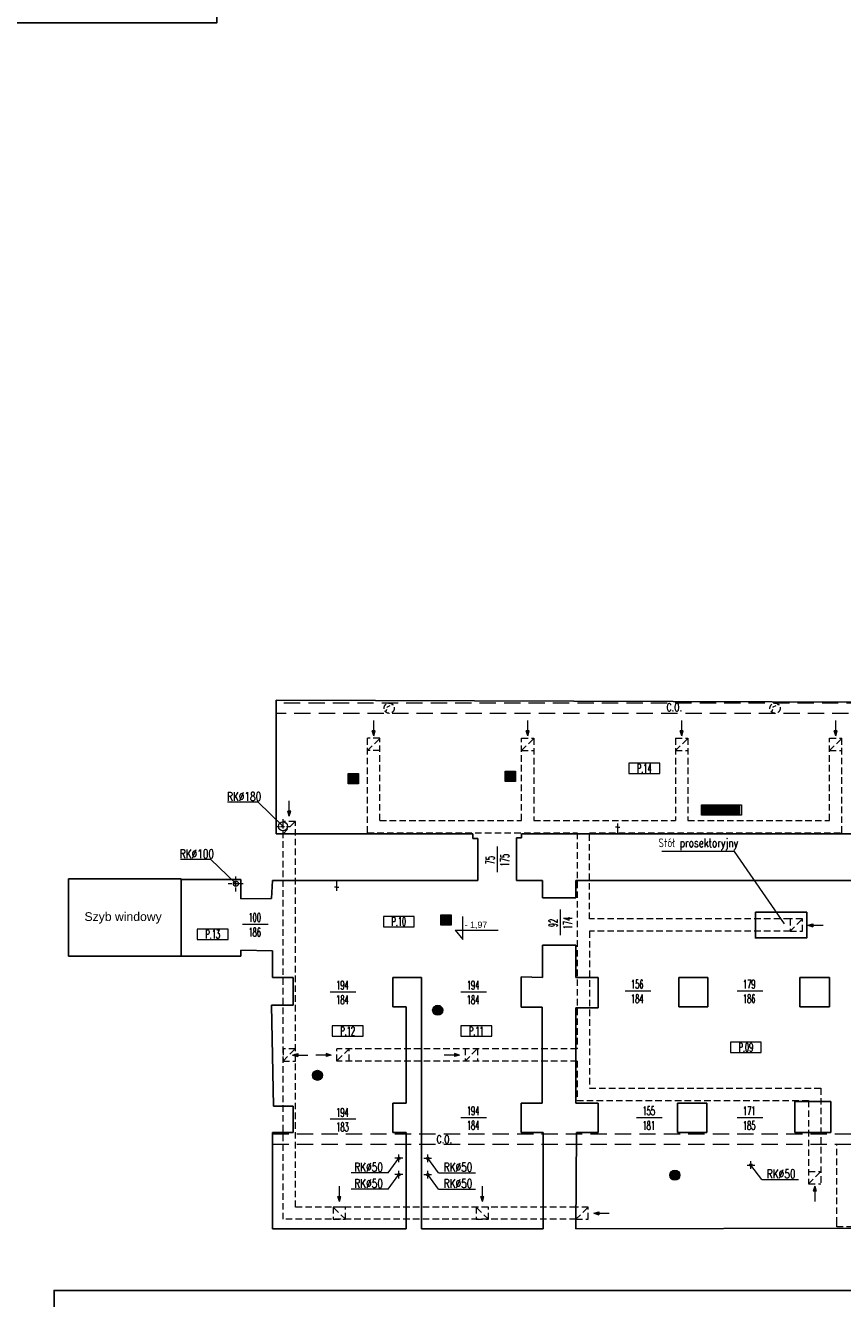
# Model space of a CAD drawing. Header units: millimetres. Extents: x 12584 to 77584, y 9983 to 29820.
# Tile 3 of 176: x 16620 to 18211, y 11439 to 13920. Entities that reach past the tile are written whole.
import ezdxf

# ---------------------------------------------------------------- set-up
doc = ezdxf.new("R2010")
doc.units = ezdxf.units.MM
doc.linetypes.add('ACAD_ISO10W100', pattern=[18, 12, -3, 0, -3])
doc.linetypes.add('HIDDEN', pattern=[9.525, 6.35, -3.175])
for name, color, linetype, lineweight in [('m_armatura', 5, 'Continuous', 5), ('m_wentylacja', 1, 'Continuous', 5), ('mi_wentylacja', 7, 'Continuous', 0), ('mr_cienka', 7, 'Continuous', 9), ('mr_instalacje', 1, 'Continuous', 9), ('mr_opis', 7, 'Continuous', 9), ('mr_opis_bialy', 7, 'Continuous', 9), ('mr_otwory', 7, 'Continuous', 9), ('mr_wentylacja', 1, 'Continuous', 13), ('mr_ściany', 7, 'Continuous', 25)]:
    doc.layers.add(name, color=color, linetype=linetype, lineweight=lineweight)
doc.styles.get("Standard").update_dxf_attribs({"font": 'arial.ttf'})
doc.styles.add('styl1', font='simplex.shx', dxfattribs={"width": 0.75})
doc.styles.add('TABELKA', font='arial.ttf')
doc.styles.add('WYM', font='simplex.shx', dxfattribs={"width": 0.5})

# ---------------------------------------------------------------- blocks, each defined once
blk = doc.blocks.new('strz')
at = {"layer": 'm_wentylacja', "ltscale": 2}
h = blk.add_hatch(color=0, dxfattribs=at)
h.paths.add_polyline_path([(0, 9.8), (-2.9, 9.8), (0, 0)])
h.paths.add_polyline_path([(2.9, 9.8), (0, 9.8), (0, 0)])
at = {"layer": 'm_wentylacja', "color": 0, "ltscale": 2}
for p, q in [((0, 0), (0, 29.8)), ((0, 0), (-2.9, 9.8)), ((-2.9, 9.8), (2.9, 9.8)), ((0, 0), (2.9, 9.8))]:
    blk.add_line(p, q, dxfattribs=at)
blk = doc.blocks.new('KOTA')
at = {"layer": 'mr_opis', "color": 0}
for p, q in [((0, 0), (0, 50)), ((-16.6, 20), (76.8, 20)), ((-16.6, 20), (0, 0))]:
    blk.add_line(p, q, dxfattribs=at)
at = {"layer": 'mr_opis', "color": 0, "style": 'TABELKA', "flags": 4}
blk.add_attdef('POZIOM', (1.4, 25), '', height=13.7, rotation=360, dxfattribs=at)

msp = doc.modelspace()

# ---------------------------------------------------------------- linework, layer by layer
at = {"layer": 'm_armatura', "color": 7}
for p, q in [((17772.8, 12357.6), (17768.8, 12357.6)), ((17772.8, 12344.6), (17772.8, 12364.6)), ((17772.8, 12357.6), (17776.8, 12357.6)), ((17225.5, 12240.6), (17221.5, 12240.6)), ((17225.5, 12253.6), (17225.5, 12233.6)), ((17225.5, 12240.6), (17229.5, 12240.6))]:
    msp.add_line(p, q, dxfattribs=at)
at = {"layer": 'mr_cienka', "color": 7, "ltscale": 2}
for p, q in [((17794.6, 12482), (17794.6, 12462)), ((17854.6, 12482), (17794.6, 12482)), ((17794.6, 12462), (17854.6, 12462)), ((17316.5, 12183.4), (17316.5, 12163.4)), ((17376.5, 12183.4), (17316.5, 12183.4)), ((16954.1, 12158.8), (16954.1, 12138.8)), ((17014.1, 12158.8), (16954.1, 12158.8)), ((17316.5, 12163.4), (17376.5, 12163.4)), ((16954.1, 12138.8), (17014.1, 12138.8)), ((17217, 11970.1), (17217, 11950.1)), ((17277, 11970.1), (17217, 11970.1)), ((17467.5, 11970.1), (17467.5, 11950.1)), ((17527.5, 11970.1), (17467.5, 11970.1)), ((17217, 11950.1), (17277, 11950.1)), ((17467.5, 11950.1), (17527.5, 11950.1)), ((17992.5, 11938.4), (17992.5, 11918.4)), ((18052.5, 11938.4), (17992.5, 11938.4)), ((17992.5, 11918.4), (18052.5, 11918.4))]:
    msp.add_line(p, q, dxfattribs=at)
at = {"layer": 'mr_cienka', "color": 7}
for points in [[(17854.6, 12462), (17854.6, 12482)], [(17376.5, 12163.4), (17376.5, 12183.4)], [(17014.1, 12138.8), (17014.1, 12158.8)], [(17277, 11950.1), (17277, 11970.1)], [(17527.5, 11950.1), (17527.5, 11970.1)], [(18052.5, 11918.4), (18052.5, 11938.4)]]:
    msp.add_lwpolyline(points, dxfattribs=at)
at = {"layer": 'mr_instalacje', "color": 7, "linetype": 'HIDDEN', "ltscale": 5}
for p, q in [((18488.2, 12599.2), (17107.6, 12599.2)), ((18508.2, 12579.2), (17107.6, 12579.2))]:
    msp.add_line(p, q, dxfattribs=at)
at = {"layer": 'mr_instalacje', "color": 7, "linetype": 'ACAD_ISO10W100', "ltscale": 0.6}
for p, q in [((17106.1, 12359), (17136.1, 12359)), ((17121.1, 12344), (17121.1, 12374)), ((17029.3, 12232.3), (17029.3, 12262.3)), ((17014.3, 12247.3), (17044.3, 12247.3)), ((17354.1, 11712.2), (17339.1, 11712.2)), ((17346.6, 11704.7), (17346.6, 11719.7)), ((17395.5, 11712.2), (17410.5, 11712.2)), ((17403, 11704.7), (17403, 11719.7)), ((17346.6, 11672.9), (17346.6, 11687.9)), ((17403, 11672.9), (17403, 11687.9)), ((18024.7, 11698.9), (18039.7, 11698.9)), ((18032.2, 11691.4), (18032.2, 11706.4)), ((17354.1, 11680.4), (17339.1, 11680.4)), ((17395.5, 11680.4), (17410.5, 11680.4))]:
    msp.add_line(p, q, dxfattribs=at)
at = {"layer": 'mr_instalacje', "color": 7, "linetype": 'HIDDEN'}
for points in [[(17321.6, 12581.4), (17324.4, 12591.7), (17334.1, 12596.9)], [(18073.1, 12581.4), (18075.9, 12591.7), (18085.7, 12596.9)]]:
    msp.add_lwpolyline(points, dxfattribs=at)
at = {"layer": 'mr_instalacje', "color": 7, "ltscale": 2}
for points in [[(17248.2, 12461.8), (17268.2, 12461.8), (17268.2, 12441.8), (17248.2, 12441.8)], [(17553.7, 12466.3), (17573.7, 12466.3), (17573.7, 12446.3), (17553.7, 12446.3)], [(17936, 12380.6), (17936, 12400.6), (18013.8, 12400.6), (18013.8, 12380.6)], [(17428.6, 12186.6), (17448.6, 12186.6), (17448.6, 12166.6), (17428.6, 12166.6)]]:
    msp.add_lwpolyline(points, close=True, dxfattribs=at)
for points in [[(17248.2, 12459.3), (17268.2, 12459.3)], [(17248.2, 12456.8), (17268.2, 12456.8)], [(17248.2, 12454.3), (17268.2, 12454.3)], [(17553.7, 12463.8), (17573.7, 12463.8)], [(17553.7, 12461.3), (17573.7, 12461.3)], [(17553.7, 12458.8), (17573.7, 12458.8)], [(17553.7, 12456.3), (17573.7, 12456.3)], [(17553.7, 12453.8), (17573.7, 12453.8)], [(17248.2, 12451.8), (17268.2, 12451.8)], [(17248.2, 12449.3), (17268.2, 12449.3)], [(17248.2, 12446.8), (17268.2, 12446.8)], [(17248.2, 12444.3), (17268.2, 12444.3)], [(17553.7, 12451.3), (17573.7, 12451.3)], [(17553.7, 12448.8), (17573.7, 12448.8)], [(17938.5, 12380.6), (17938.5, 12400.6)], [(17941, 12380.6), (17941, 12400.6)], [(17943.5, 12380.6), (17943.5, 12400.6)], [(17946, 12380.6), (17946, 12400.6)], [(17948.5, 12380.6), (17948.5, 12400.6)], [(17951, 12380.6), (17951, 12400.6)], [(17953.5, 12380.6), (17953.5, 12400.6)], [(17953.5, 12380.6), (17953.5, 12400.6)], [(17956, 12380.6), (17956, 12400.6)], [(17958.5, 12380.6), (17958.5, 12400.6)], [(17961, 12380.6), (17961, 12400.6)], [(17963.5, 12380.6), (17963.5, 12400.6)], [(17966, 12380.6), (17966, 12400.6)], [(17968.5, 12380.6), (17968.5, 12400.6)], [(17968.5, 12380.6), (17968.5, 12400.6)], [(17971, 12380.6), (17971, 12400.6)], [(17973.5, 12380.6), (17973.5, 12400.6)], [(17976, 12380.6), (17976, 12400.6)], [(17978.5, 12380.6), (17978.5, 12400.6)], [(17981, 12380.6), (17981, 12400.6)], [(17983.5, 12380.6), (17983.5, 12400.6)], [(17983.5, 12380.6), (17983.5, 12400.6)], [(17986, 12380.6), (17986, 12400.6)], [(17988.5, 12380.6), (17988.5, 12400.6)], [(17991, 12380.6), (17991, 12400.6)], [(17993.5, 12380.6), (17993.5, 12400.6)], [(17996, 12380.6), (17996, 12400.6)], [(17998.5, 12380.6), (17998.5, 12400.6)], [(17998.5, 12380.6), (17998.5, 12400.6)], [(18001, 12380.6), (18001, 12400.6)], [(18003.5, 12380.6), (18003.5, 12400.6)], [(18006, 12380.6), (18006, 12400.6)], [(18008.5, 12380.6), (18008.5, 12400.6)], [(18011, 12380.6), (18011, 12400.6)], [(17428.6, 12184.1), (17448.6, 12184.1)], [(17428.6, 12181.6), (17448.6, 12181.6)], [(17428.6, 12179.1), (17448.6, 12179.1)], [(17428.6, 12176.6), (17448.6, 12176.6)], [(17428.6, 12174.1), (17448.6, 12174.1)], [(17428.6, 12171.6), (17448.6, 12171.6)], [(17428.6, 12169.1), (17448.6, 12169.1)], [(17415.9, 12008.1), (17428.7, 12008.1)], [(17412.5, 12000.6), (17432.2, 12000.6)], [(17412.8, 12003.1), (17431.8, 12003.1)], [(17412.8, 11998.1), (17431.8, 11998.1)], [(17413.8, 12005.6), (17430.8, 12005.6)], [(17413.8, 11995.6), (17430.8, 11995.6)], [(17415.9, 11993.1), (17428.7, 11993.1)], [(17178.1, 11873.8), (17197.8, 11873.8)], [(17178.5, 11876.3), (17197.5, 11876.3)], [(17178.5, 11871.3), (17197.5, 11871.3)], [(17179.5, 11878.8), (17196.5, 11878.8)], [(17179.5, 11868.8), (17196.5, 11868.8)], [(17181.6, 11881.3), (17194.4, 11881.3)], [(17181.6, 11866.3), (17194.4, 11866.3)], [(17877.9, 11686.7), (17890.7, 11686.7)], [(17874.5, 11679.2), (17894.2, 11679.2)], [(17874.8, 11681.7), (17893.8, 11681.7)], [(17874.8, 11676.7), (17893.8, 11676.7)], [(17875.8, 11684.2), (17892.8, 11684.2)], [(17875.8, 11674.2), (17892.8, 11674.2)], [(17877.9, 11671.7), (17890.7, 11671.7)]]:
    msp.add_lwpolyline(points, dxfattribs=at)
at = {"layer": 'mr_instalacje', "color": 7, "linetype": 'HIDDEN', "ltscale": 5}
for points in [[(17100.6, 11759.5), (18508.2, 11759.5)], [(17100.6, 11739.5), (18488.2, 11739.5)]]:
    msp.add_lwpolyline(points, dxfattribs=at)
at = {"layer": 'mr_instalacje', "color": 7, "linetype": 'HIDDEN', "ltscale": 2}
msp.add_lwpolyline([(18288.3, 11578.7), (18199.7, 11578.7), (18199.7, 11584.7), (18199.7, 11739.5)], dxfattribs=at)
at = {"layer": 'mr_instalacje', "color": 7, "linetype": 'HIDDEN', "ltscale": 1.6}
for centre in [(17327.8, 12589.2), (18079.3, 12589.2)]:
    msp.add_circle(centre, 10, dxfattribs=at)
at = {"layer": 'mr_instalacje', "color": 7}
for centre, radius in [((17121.1, 12359), 9), ((17029.3, 12247.3), 5), ((17422.3, 12000.6), 9.84), ((17188, 11873.8), 9.84), ((17346.6, 11712.2), 2.5), ((17403, 11712.2), 2.5), ((17884.3, 11679.2), 9.84), ((18032.2, 11698.9), 2.5), ((17346.6, 11680.4), 2.5), ((17403, 11680.4), 2.5)]:
    msp.add_circle(centre, radius, dxfattribs=at)
at = {"layer": 'mr_opis', "color": 7}
msp.add_lwpolyline([(18097.5, 12168.7), (18000.6, 12309.7), (17858.9, 12309.7)], dxfattribs=at)
at = {"layer": 'mr_otwory', "color": 7, "ltscale": 2}
for p, q in [((17537.9, 12319.5), (17537.9, 12269.5)), ((17660.6, 12196.8), (17660.6, 12146.8)), ((17092.2, 12167.8), (17042.2, 12167.8)), ((17263.1, 12036), (17213.1, 12036)), ((17517.4, 12036), (17467.4, 12036)), ((17837.1, 12038.1), (17787.1, 12038.1)), ((18055.2, 12038.1), (18005.2, 12038.1)), ((17263.1, 11788.1), (17213.1, 11788.1)), ((17517.4, 11791.2), (17467.4, 11791.2)), ((17859.5, 11791), (17809.5, 11791)), ((18055.2, 11791), (18005.2, 11791))]:
    msp.add_line(p, q, dxfattribs=at)
at = {"layer": 'mr_otwory', "color": 7}
for points in [[(17013.1, 12406.8), (17071.8, 12406.8), (17121.1, 12359)], [(16921.3, 12295.2), (16980, 12295.2), (17029.3, 12247.3)], [(17325.6, 11683.9), (17346.6, 11712.2)], [(17424, 11683.9), (17403, 11712.2)], [(18053.2, 11670.6), (18032.2, 11698.9)], [(17325.6, 11683.9), (17253.9, 11683.9)], [(17325.6, 11652.1), (17346.6, 11680.4)], [(17424, 11652.1), (17403, 11680.4)], [(17424, 11683.9), (17495.8, 11683.9)], [(18053.2, 11670.6), (18124.9, 11670.6)], [(17325.6, 11652.1), (17253.9, 11652.1)], [(17424, 11652.1), (17495.8, 11652.1)]]:
    msp.add_lwpolyline(points, dxfattribs=at)
at = {"layer": 'mr_wentylacja', "color": 7, "linetype": 'HIDDEN', "ltscale": 2}
for p, q in [((17285.6, 12346.6), (17285.6, 12530.6)), ((17309.6, 12530.6), (17285.6, 12530.6)), ((17285.6, 12506.6), (17309.6, 12530.6)), ((17309.6, 12370.6), (17309.6, 12530.6)), ((17585.6, 12370.6), (17585.6, 12530.6)), ((17585.6, 12530.6), (17609.6, 12530.6)), ((17585.6, 12506.6), (17609.6, 12530.6)), ((17609.6, 12530.6), (17609.6, 12370.6)), ((17885.6, 12530.6), (17885.6, 12370.6)), ((17885.6, 12530.6), (17909.6, 12530.6)), ((17885.6, 12506.6), (17909.6, 12530.6)), ((17909.6, 12530.6), (17909.6, 12370.6)), ((18185.6, 12370.6), (18185.6, 12530.6)), ((18185.6, 12530.6), (18209.6, 12530.6)), ((18185.6, 12506.6), (18209.6, 12530.6)), ((18209.6, 12346.6), (18209.6, 12530.6)), ((17309.6, 12506.6), (17285.6, 12506.6)), ((17585.6, 12506.6), (17609.6, 12506.6)), ((17885.6, 12506.6), (17909.6, 12506.6)), ((18185.6, 12506.6), (18209.6, 12506.6)), ((17121.1, 11593.2), (17121.1, 12368.6)), ((17145.1, 12368.6), (17121.1, 12368.6)), ((17121.1, 12344.6), (17145.1, 12368.6)), ((17145.1, 11617.2), (17145.1, 12368.6)), ((17309.6, 12370.6), (17585.6, 12370.6)), ((17609.6, 12370.6), (17885.6, 12370.6)), ((17909.6, 12370.6), (18185.6, 12370.6)), ((17145.1, 12344.6), (17121.1, 12344.6)), ((17285.6, 12346.6), (17693.6, 12346.6)), ((17693.6, 12346.6), (17693.6, 11925.6)), ((17717.6, 12346.6), (18209.6, 12346.6)), ((17717.6, 12178.5), (17717.6, 12346.6)), ((18108.4, 12178.5), (17717.6, 12178.5)), ((18108.4, 12154.5), (18132.4, 12178.5)), ((17717.6, 12154.5), (17717.6, 11848.6)), ((18108.4, 12154.5), (17717.6, 12154.5)), ((17121.1, 11901.6), (17145.1, 11925.6)), ((17693.6, 11925.6), (17225.6, 11925.6)), ((17225.6, 11901.6), (17225.6, 11925.6)), ((17249.6, 11925.6), (17225.6, 11901.6)), ((17249.6, 11901.6), (17249.6, 11925.6)), ((17475.6, 11925.6), (17475.6, 11901.6)), ((17475.6, 11901.6), (17499.6, 11925.6)), ((17499.6, 11925.6), (17499.6, 11901.6)), ((17693.6, 11901.6), (17225.6, 11901.6)), ((17693.6, 11901.6), (17693.6, 11824.6)), ((17717.6, 11848.6), (18168.6, 11848.6)), ((18168.6, 11848.6), (18168.6, 11662.6)), ((17693.6, 11824.6), (18144.6, 11824.6)), ((18144.6, 11824.6), (18144.6, 11662.6)), ((18144.6, 11686.6), (18168.6, 11686.6)), ((18144.6, 11662.6), (18168.6, 11686.6)), ((18144.6, 11662.6), (18168.6, 11662.6)), ((17691.6, 11617.2), (17145.1, 11617.2)), ((17242.6, 11593.2), (17218.6, 11617.2)), ((17521.1, 11593.2), (17497.1, 11617.2)), ((17691.6, 11593.2), (17715.6, 11617.2)), ((17691.6, 11593.2), (17121.1, 11593.2))]:
    msp.add_line(p, q, dxfattribs=at)
for points in [[(18108.4, 12154.5), (18132.4, 12154.5), (18132.4, 12178.5), (18108.4, 12178.5)], [(17121.1, 11901.6), (17145.1, 11901.6), (17145.1, 11925.6), (17121.1, 11925.6)], [(17242.6, 11593.2), (17242.6, 11617.2), (17218.6, 11617.2), (17218.6, 11593.2)], [(17521.1, 11593.2), (17521.1, 11617.2), (17497.1, 11617.2), (17497.1, 11593.2)], [(17691.6, 11593.2), (17715.6, 11593.2), (17715.6, 11617.2), (17691.6, 11617.2)]]:
    msp.add_lwpolyline(points, close=True, dxfattribs=at)
at = {"layer": 'mr_ściany', "color": 7, "ltscale": 2}
for p, q in [((17107.6, 12344.6), (17107.6, 12604.6)), ((17107.6, 12604.6), (18392.1, 12600.6)), ((17490.6, 12344.6), (17107.6, 12344.6)), ((17490.6, 12335.6), (17490.6, 12344.6)), ((17500.6, 12335.6), (17490.6, 12335.6)), ((17500.6, 12253.6), (17500.6, 12335.6)), ((17575.6, 12253.6), (17575.6, 12336.6)), ((17575.6, 12336.6), (17585.6, 12336.6)), ((17585.6, 12336.6), (17585.6, 12344.6)), ((17585.6, 12344.6), (18387.1, 12344.6)), ((16922.6, 12256.6), (16703.6, 12256.6)), ((16703.6, 12256.6), (16703.6, 12105.7)), ((16922.6, 12215.7), (16922.6, 12256.6)), ((16922.6, 12215.7), (16922.6, 12255.7)), ((16922.6, 12255.7), (17038.6, 12255.6)), ((17038.6, 12255.6), (17038.6, 12217.6)), ((17098.6, 12218.6), (17100.6, 12253.6)), ((17100.6, 12253.6), (17500.6, 12253.6)), ((17575.6, 12253.6), (17626.6, 12253.6)), ((17626.6, 12253.6), (17626.6, 12219.6)), ((18386.6, 12253.6), (17691.6, 12253.6)), ((17691.6, 12253.6), (17691.6, 12219.6)), ((16922.6, 12215.7), (16922.6, 12145.7)), ((17038.6, 12217.6), (17098.6, 12218.6)), ((17691.6, 12219.6), (17626.6, 12219.6)), ((16922.6, 12105.7), (16922.6, 12145.7)), ((16922.6, 12105.7), (16922.6, 12145.7)), ((17100.6, 12116.6), (17038.6, 12117.6)), ((17038.6, 12117.6), (17038.6, 12105.7)), ((17100.6, 12064.6), (17100.6, 12116.6)), ((17626.6, 12127.6), (17626.6, 12064.6)), ((17691.6, 12127.6), (17626.6, 12127.6)), ((17691.6, 12127.6), (17691.6, 12064.6)), ((16922.6, 12105.7), (16703.6, 12105.7)), ((17038.6, 12105.7), (16922.6, 12105.7)), ((17140.6, 12064.6), (17100.6, 12064.6)), ((17140.6, 12064.6), (17140.6, 12010.6)), ((17334.6, 12064.6), (17334.6, 12007.6)), ((17334.6, 12064.6), (17390.6, 12064.6)), ((17390.6, 12064.6), (17390.6, 12007.6)), ((17626.6, 12064.6), (17584.6, 12065.6)), ((17584.6, 12065.6), (17584.6, 12006.6)), ((17734.6, 12064.6), (17691.6, 12064.6)), ((17734.6, 12064.6), (17734.6, 12005.6)), ((17948.6, 12064.6), (17891.6, 12064.6)), ((17891.6, 12064.6), (17891.6, 12007.6)), ((17948.6, 12064.6), (17948.6, 12007.6)), ((18185.6, 12064.6), (18127.6, 12064.6)), ((18127.6, 12064.6), (18127.6, 12007.6)), ((18185.6, 12064.6), (18185.6, 12007.6)), ((17140.6, 12010.6), (17098.6, 12010.6)), ((17098.6, 12010.6), (17102.6, 11813.6)), ((17334.6, 12007.6), (17360.6, 12007.6)), ((17360.6, 11819.6), (17360.6, 12007.6)), ((17390.6, 12007.6), (17390.6, 11819.6)), ((17948.6, 12007.6), (17891.6, 12007.6)), ((18185.6, 12007.6), (18127.6, 12007.6)), ((17584.6, 12006.6), (17625.6, 12006.6)), ((17625.6, 12006.6), (17625.6, 11819.6)), ((17734.6, 12005.6), (17691.6, 12005.6)), ((17691.6, 12005.6), (17691.6, 11819.6)), ((17102.6, 11813.6), (17140.6, 11813.6)), ((17140.6, 11813.6), (17140.6, 11762.6)), ((17334.6, 11819.6), (17334.6, 11762.6)), ((17334.6, 11819.6), (17360.6, 11819.6)), ((17390.6, 11819.6), (17390.6, 11762.6)), ((17625.6, 11819.6), (17584.6, 11819.6)), ((17584.6, 11819.6), (17584.6, 11762.6)), ((17734.6, 11819.6), (17691.6, 11819.6)), ((17734.6, 11819.6), (17734.6, 11762.6)), ((17946.6, 11819.6), (17889.6, 11819.6)), ((17889.6, 11819.6), (17889.6, 11762.6)), ((17946.6, 11819.6), (17946.6, 11762.6)), ((18117.6, 11822.6), (18117.6, 11762.6)), ((18117.6, 11822.6), (18187.6, 11822.6)), ((18187.6, 11822.6), (18187.6, 11762.6)), ((17140.6, 11762.6), (17100.6, 11762.6)), ((17100.6, 11762.6), (17100.6, 11574.6)), ((17334.6, 11762.6), (17360.6, 11762.6)), ((17360.6, 11762.6), (17360.6, 11574.6)), ((17390.6, 11762.6), (17390.6, 11574.6)), ((17584.6, 11762.6), (17627.6, 11762.6)), ((17627.6, 11762.6), (17627.6, 11574.6)), ((17692.6, 11762.6), (17691.6, 11574.6)), ((17734.6, 11762.6), (17692.6, 11762.6)), ((17946.6, 11762.6), (17889.6, 11762.6)), ((18187.6, 11762.6), (18117.6, 11762.6)), ((17100.6, 11574.6), (17360.6, 11574.6)), ((17390.6, 11574.6), (17627.6, 11574.6)), ((18447.6, 11576.6), (17691.6, 11574.6))]:
    msp.add_line(p, q, dxfattribs=at)
msp.add_lwpolyline([(15050.1, 11454.6), (16182.1, 11454.6), (16182.1, 11144.6), (16675.1, 11144.6), (16675.1, 11454.6), (18356.1, 11454.6), (18356.1, 11012.6), (19522.1, 11012.6), (19522.1, 12192.6), (19636.1, 12192.6), (19636.1, 12759.6), (19524.1, 12759.6), (19524.1, 13946.6), (18510.1, 13946.6), (18510.1, 14621.6), (16992.1, 14621.6), (16992.1, 13924.6), (15887.1, 13924.6), (15887.1, 14616.6), (14367.1, 14616.6), (14367.1, 13943.6), (13349.1, 13943.6), (13349.1, 13304.6)], dxfattribs=at)
msp.add_lwpolyline([(18040.9, 12191.5), (18040.9, 12141.5), (18140.9, 12141.5), (18140.9, 12191.5)], close=True, dxfattribs=at)

# ---------------------------------------------------------------- block references
at = {"layer": 'mi_wentylacja', "color": 7, "xscale": -1}
for p in [(17297.6, 12535.2), (17597.6, 12535.2), (17897.6, 12535.2), (18197.6, 12535.2), (17133.1, 12378.6)]:
    msp.add_blockref('strz', p, dxfattribs=at)
at = {"layer": 'mi_wentylacja', "color": 7}
for p, rotation in [((18142.9, 12166.3), 270), ((17139.8, 11913.3), 270), ((18156.6, 11657.8), 180), ((17726.2, 11605), 270)]:
    msp.add_blockref('strz', p, dxfattribs=dict(at, rotation=rotation))
at = {"layer": 'mi_wentylacja', "color": 7, "xscale": -1, "rotation": 90}
for p in [(17215, 11913.3), (17465, 11913.3)]:
    msp.add_blockref('strz', p, dxfattribs=at)
at = {"layer": 'mi_wentylacja', "color": 7}
for p in [(17230.9, 11627.8), (17509.4, 11627.8)]:
    msp.add_blockref('strz', p, dxfattribs=at)
at = {"layer": 'mr_opis_bialy', "color": 7}
ref = msp.add_blockref('KOTA', (17471.2, 12138.6), dxfattribs=dict(at, xscale=0.8999999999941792, yscale=0.8999999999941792, zscale=0.6))
ref.add_attrib('POZIOM', '- 1,97', (17474.9, 12161.1), dxfattribs={"layer": '0', "height": 12.3, "style": 'TABELKA', "flags": 4})

# ---------------------------------------------------------------- texts
at = {"layer": 'mr_instalacje', "color": 7, "linetype": 'HIDDEN', "ltscale": 5, "char_height": 15, "attachment_point": 5, "style": 'styl1'}
for insert in [(17883, 12590.9), (17435.2, 11749.2)]:
    msp.add_mtext_dynamic_manual_height_columns('C.O.', width=62.34, gutter_width=75, heights=[0], dxfattribs=dict(at, insert=insert))
at = {"layer": 'mr_opis', "color": 7, "insert": (17845.6, 12335.4), "char_height": 17, "attachment_point": 1, "style": 'styl1'}
msp.add_mtext_dynamic_manual_height_columns('\\pxqc;Stół prosektoryjny', width=168.27, gutter_width=148.1, heights=[0], dxfattribs=at)
at = {"layer": 'mr_opis', "color": 7, "insert": (16725.5, 12191.6), "char_height": 17, "attachment_point": 1}
msp.add_mtext_dynamic_manual_height_columns('\\pxqc;Szyb windowy', width=168.27, gutter_width=148.1, heights=[0], dxfattribs=at)
at = {"layer": 'mr_otwory', "color": 7, "ltscale": 2, "char_height": 17, "attachment_point": 5}
for s, width, insert, style in [('P.14', 40, (17824.6, 12472), 'WYM'), ('RK%%C180', 62.34, (17045.3, 12417), 'styl1'), ('RK%%C100', 62.34, (16953.5, 12305.4), 'styl1'), ('100\\P186', 54.568, (17066, 12167), 'WYM'), ('P.10', 40, (17346.5, 12173.4), 'WYM'), ('P.13', 40, (16984.1, 12148.8), 'WYM'), ('194\\P184', 54.568, (17236.9, 12035.3), 'WYM'), ('194\\P184', 54.568, (17491.2, 12035.3), 'WYM'), ('156\\P184', 54.568, (17810.9, 12037.3), 'WYM'), ('179\\P186', 54.568, (18029, 12037.3), 'WYM'), ('P.12', 40, (17247, 11960.1), 'WYM'), ('P.11', 40, (17497.5, 11960.1), 'WYM'), ('P.09', 40, (18022.5, 11928.4), 'WYM'), ('194\\P183', 54.568, (17236.9, 11787.3), 'WYM'), ('194\\P184', 54.568, (17491.2, 11790.5), 'WYM'), ('155\\P181', 54.568, (17833.3, 11790.2), 'WYM'), ('171\\P185', 54.568, (18029, 11790.2), 'WYM'), ('RK%%C50', 62.34, (17287.7, 11695), 'styl1'), ('RK%%C50', 62.34, (17462, 11695), 'styl1'), ('RK%%C50', 62.34, (18091.2, 11681.7), 'styl1'), ('RK%%C50', 62.34, (17287.7, 11663.2), 'styl1'), ('RK%%C50', 62.34, (17462, 11663.2), 'styl1')]:
    msp.add_mtext_dynamic_manual_height_columns(s, width=width, gutter_width=75, heights=[0], dxfattribs=dict(at, insert=insert, style=style))
at = {"layer": 'mr_otwory', "color": 7, "ltscale": 2, "char_height": 17, "attachment_point": 5, "rotation": 90, "style": 'WYM'}
for s, insert in [('75\\P175', (17538.7, 12293.3)), ('92\\P174', (17661.4, 12170.7))]:
    msp.add_mtext_dynamic_manual_height_columns(s, width=54.568, gutter_width=75, heights=[0], dxfattribs=dict(at, insert=insert))

doc.saveas('drawing.dxf')
